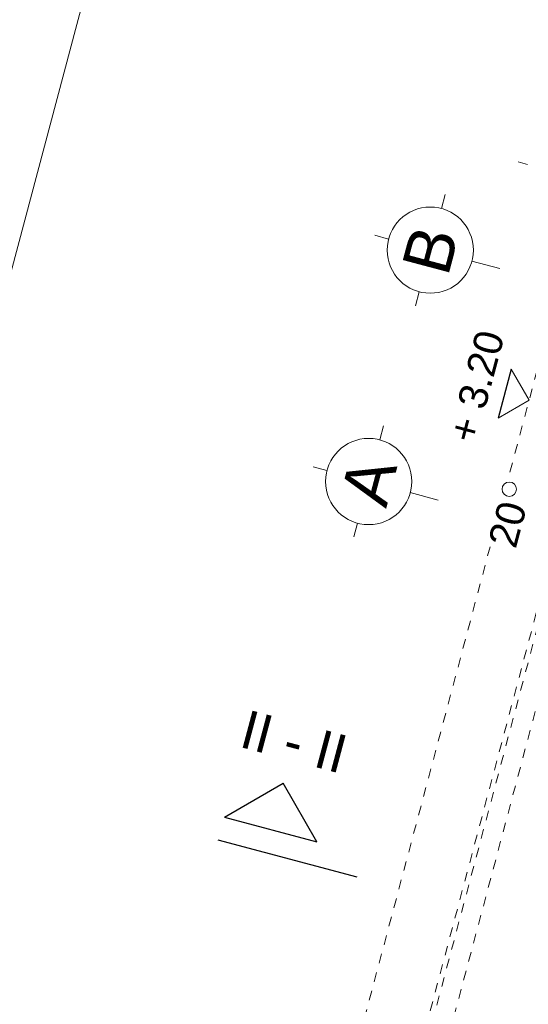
# Model space of a CAD drawing. Header units: metres. Extents: x 4462371 to 4462630, y 5328161 to 5328403.
# Tile 10 of 152: x 4462389.73 to 4462395.04, y 5328262.54 to 5328272.82. Entities that reach past the tile are written whole.
import ezdxf

# ---------------------------------------------------------------- set-up
doc = ezdxf.new("R2010")
doc.units = ezdxf.units.M
doc.header["$PDMODE"] = 65
doc.linetypes.add('AUSGEZOGEN', pattern=[0])
doc.linetypes.add('VERDECKT2_S2', pattern=[0.15, 0.1, -0.05])
doc.layers.add('Maßlinie_Allgemein', color=7, linetype='AUSGEZOGEN', lineweight=13)
doc.layers.add('Standard', color=7, linetype='AUSGEZOGEN', lineweight=13)
doc.styles.add('ARIAL', font='ARIAL.TTF')
doc.dimstyles.new('_DIMSTYLE_12', dxfattribs={"dimtxt": 0.2, "dimasz": 0.3, "dimexe": 0, "dimexo": 0, "dimgap": 0.1, "dimtad": 2, "dimrnd": 0.01, "dimzin": 4, "dimdsep": 46, "dimtxsty": 'ARIAL', "dimblk1": 'ALL_ML_STRICH', "dimblk2": 'ALL_ML_STRICH', "dimsah": 1, "dimcen": 0, "dimclrd": 7, "dimclre": 7, "dimclrt": 7, "dimadec": 0, "dimazin": 0, "dimtfac": 1, "dimtdec": 0, "dimtix": 1, "dimtmove": 2, "dimatfit": 3, "dimfxl": 0, "dimtzin": 0, "dimlwd": 0, "dimlwe": 13, "dimarcsym": 0})

# ---------------------------------------------------------------- blocks, each defined once
blk = doc.blocks.new('ALL_ML_STRICH')
at = {"color": 0, "linetype": 'ByBlock', "lineweight": -2}
for p, q in [((0, -0.5), (0, 0.5)), ((-1, 0), (0.5, 0)), ((-0.3, -0.3), (0.3, 0.3))]:
    blk.add_line(p, q, dxfattribs=at)
blk = doc.blocks.new('*D313')
at = {"layer": 'DEFPOINTS', "color": 7, "linetype": 'AUSGEZOGEN', "lineweight": 13}
for p in [(4462402.366, 5328265.408), (4462394.391, 5328248.019), (4462398.952, 5328246.804)]:
    blk.add_point(p, dxfattribs=at)
at = {"layer": 'Maßlinie_Allgemein', "color": 7, "linetype": 'AUSGEZOGEN', "lineweight": -2}
for p, q in [((4462398.952, 5328246.804), (4462403.805, 5328265.025)), ((4462403.805, 5328265.025), (4462403.805, 5328265.025)), ((4462398.952, 5328246.804), (4462398.952, 5328246.804))]:
    blk.add_line(p, q, dxfattribs=at)
at = {"layer": 'Maßlinie_Allgemein', "color": 7, "linetype": 'AUSGEZOGEN', "lineweight": 13, "xscale": 0.3, "yscale": 0.3, "zscale": 0.3}
for p, rotation in [((4462403.805, 5328265.025), 75.08618480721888), ((4462398.952, 5328246.804), 255.0861848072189)]:
    blk.add_blockref('ALL_ML_STRICH', p, dxfattribs=dict(at, rotation=rotation))
at = {"layer": 'Maßlinie_Allgemein', "color": 7, "linetype": 'AUSGEZOGEN', "lineweight": 13, "insert": (4462401.184, 5328255.973), "char_height": 0.2, "width": 1, "attachment_point": 5, "rotation": 75.0862, "style": 'ARIAL'}
blk.add_mtext('\\A1;{\\A1;{18.86\\H0.132000;\\S^ ;}}', dxfattribs=at)
blk = doc.blocks.new('COMPLEXOBJECT_85')
at = {"layer": 'Standard', "color": 7, "linetype": 'AUSGEZOGEN', "lineweight": 18}
for p, q in [((4462393.487, 5328268.43), (4462393.525, 5328268.575)), ((4462392.936, 5328268.111), (4462392.791, 5328268.15)), ((4462393.806, 5328267.88), (4462394.096, 5328267.802)), ((4462393.255, 5328267.561), (4462393.217, 5328267.416))]:
    blk.add_line(p, q, dxfattribs=at)
blk.add_circle((4462393.371, 5328267.995), 0.45, dxfattribs=at)
blk = doc.blocks.new('COMPLEXOBJECT_86')
at = {"layer": 'Standard', "color": 7, "linetype": 'AUSGEZOGEN', "lineweight": 18}
for p, q in [((4462394.13, 5328270.846), (4462394.169, 5328270.991)), ((4462393.579, 5328270.527), (4462393.435, 5328270.566)), ((4462394.449, 5328270.295), (4462394.739, 5328270.218)), ((4462393.899, 5328269.976), (4462393.86, 5328269.831))]:
    blk.add_line(p, q, dxfattribs=at)
blk.add_circle((4462394.014, 5328270.411), 0.45, dxfattribs=at)

msp = doc.modelspace()

# ---------------------------------------------------------------- linework, layer by layer
at = {"layer": 'Standard', "color": 7, "linetype": 'AUSGEZOGEN', "lineweight": 13}
for p, q in [((4462370.748, 5328199.25724), (4462425.11238, 5328403.37551)), ((4462395.04547, 5328268.84297), (4462394.85748, 5328269.16744)), ((4462395.04547, 5328268.84297), (4462394.72099, 5328268.65498))]:
    msp.add_line(p, q, dxfattribs=at)
at = {"layer": 'Standard', "color": 7, "linetype": 'VERDECKT2_S2', "lineweight": 18}
msp.add_line((4462395.84974, 5328271.8627), (4462394.8326, 5328268.04374), dxfattribs=at)
at = {"layer": 'Standard', "color": 52, "linetype": 'AUSGEZOGEN', "lineweight": 13}
msp.add_line((4462394.93198, 5328271.33099), (4462395.02861, 5328271.30525), dxfattribs=at)
at = {"layer": 'Standard', "color": 7, "linetype": 'AUSGEZOGEN', "lineweight": 25}
for p, q in [((4462394.85748, 5328269.16744), (4462394.72099, 5328268.65498)), ((4462391.86569, 5328264.49074), (4462392.47753, 5328264.84521)), ((4462392.832, 5328264.23337), (4462392.47753, 5328264.84521)), ((4462391.86569, 5328264.49074), (4462392.832, 5328264.23337)), ((4462393.25082, 5328263.86311), (4462391.80135, 5328264.24916))]:
    msp.add_line(p, q, dxfattribs=at)
at = {"layer": 'Standard', "color": 7, "linetype": 'VERDECKT2_S2', "lineweight": 13}
for p, q in [((4462394.63837, 5328267.31445), (4462390.20932, 5328250.68502)), ((4462395.22343, 5328267.01043), (4462390.83124, 5328250.51938)), ((4462395.46873, 5328266.9451), (4462391.07654, 5328250.45405)), ((4462395.24032, 5328266.87658), (4462390.8803, 5328250.50631))]:
    msp.add_line(p, q, dxfattribs=at)
at = {"layer": 'Standard', "color": 7, "linetype": 'AUSGEZOGEN', "lineweight": 18}
msp.add_circle((4462394.8384, 5328267.91482), 0.075, dxfattribs=at)

# ---------------------------------------------------------------- block references
for name in ['COMPLEXOBJECT_86', 'COMPLEXOBJECT_85']:
    msp.add_blockref(name, (0, 0), dxfattribs=at)

# ---------------------------------------------------------------- texts
at = {"layer": 'Standard', "color": 7, "linetype": 'AUSGEZOGEN', "lineweight": 18, "style": 'ARIAL'}
for s, insert, char_height, width, attachment_point, rotation in [('\\W0.99;B', (4462394.01434, 5328270.41117), 0.5, 0.7133192, 5, 75.086185), ('\\W1.00;+\\~3.20', (4462394.64429, 5328268.94981), 0.3, 1.3299746, 8, 75.086185), ('\\W0.99;A', (4462393.37092, 5328267.99539), 0.5, 0.7133192, 5, 75.086185), ('\\W1.00;20', (4462394.96886, 5328267.5086), 0.3, 0.6199681, 8, 75.086185), ('\\W0.99;II\\~-\\~II', (4462392.54187, 5328265.08679), 0.4, 1.3037227, 8, 345.086185)]:
    msp.add_mtext(s, dxfattribs=dict(at, insert=insert, char_height=char_height, width=width, attachment_point=attachment_point, rotation=rotation))

# ---------------------------------------------------------------- dimensions: what is measured, and where the dimension line sits
at = {"layer": 'Maßlinie_Allgemein', "color": 7, "linetype": 'AUSGEZOGEN', "lineweight": 13}
dim = msp.add_linear_dim(base=(4462403.80525, 5328265.02488), p1=(4462398.95237, 5328246.80413), p2=(4462403.80525, 5328265.02488), angle=75.086185, dimstyle='_DIMSTYLE_12', override={"dimpost": '<>', "dimclrd": 7, "dimclre": 7, "dimclrt": 7, "dimlwd": 0, "dimlwe": 13}, dxfattribs=at)
dim.commit()
dim.dimension.update_dxf_attribs({"geometry": '*D313', "text_midpoint": (4462401.18401, 5328255.97345), "dimtype": 160})

doc.saveas('drawing.dxf')
